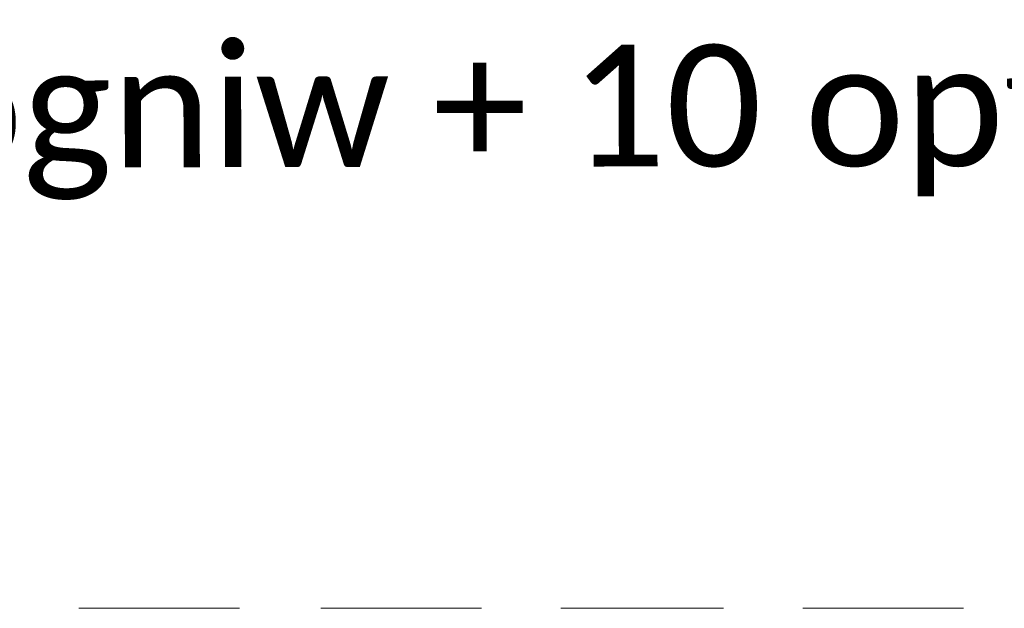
# Model space of a CAD drawing. Header units: millimetres. Extents: x -62780 to 1772512, y -757464 to -52755.
# Tile 6 of 65: x 1712190 to 1712385, y -612672 to -612556. Entities that reach past the tile are written whole.
import ezdxf
from ezdxf.enums import TextEntityAlignment as Align

# ---------------------------------------------------------------- set-up
doc = ezdxf.new("R2010")
doc.units = ezdxf.units.MM
doc.layers.add('C00-00-00', color=7, linetype='Continuous')
doc.layers.add('teksty-gruba', color=7, linetype='Continuous', lineweight=30)
doc.styles.add('gruby', font='calibri.ttf')

# ---------------------------------------------------------------- blocks, each defined once
blk = doc.blocks.new('zw$6995')
at = {"layer": 'C00-00-00', "lineweight": 0}
for points in [[(-35560.196, -33099.448), (-35242.696, -33099.448)], [(-35081.829, -33099.448), (-34764.329, -33099.448)], [(-34607.696, -33099.448), (-34285.963, -33099.448)], [(-34129.329, -33099.448), (-33811.829, -33099.448)]]:
    blk.add_lwpolyline(points, dxfattribs=at)
at = {"layer": 'teksty-gruba', "style": 'gruby'}
blk.add_text('String nr 3 - 20 ogniw + 10 optymalizatorów', height=240, rotation=0.1, dxfattribs=at).set_placement((-34865.265, -32107.059), align=Align.MIDDLE_CENTER)

msp = doc.modelspace()

# ---------------------------------------------------------------- block references
at = {"color": 7, "xscale": 0.1, "yscale": 0.1, "zscale": 0.1}
msp.add_blockref('zw$6995', (1715757.6861, -609362.2814), dxfattribs=at)

doc.saveas('drawing.dxf')
